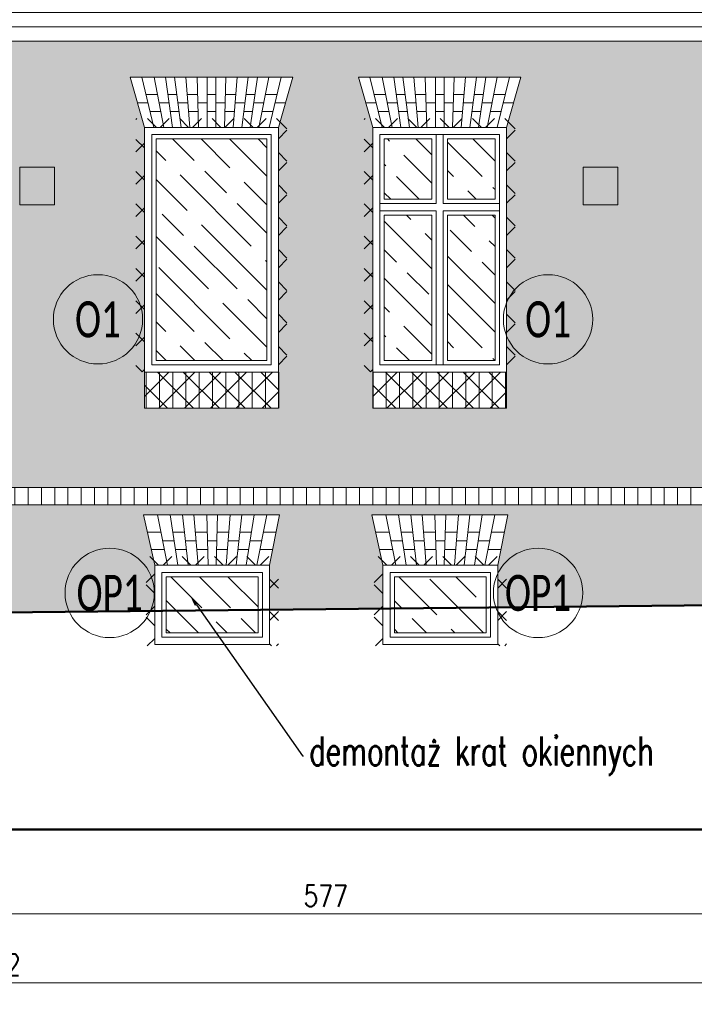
# Model space of a CAD drawing. Header units: millimetres. Extents: x 284606 to 569416, y -192995 to -95103.
# Tile 141 of 178: x 300611 to 301079, y -99036 to -98353. Entities that reach past the tile are written whole.
import ezdxf
from ezdxf import colors
from ezdxf.entities.mleader import LeaderData, LeaderLine
from ezdxf.enums import TextEntityAlignment as Align
from ezdxf.math import Vec2, Vec3

# ---------------------------------------------------------------- set-up
doc = ezdxf.new("R2010")
doc.units = ezdxf.units.MM
doc.layers.get('0').update_dxf_attribs({"lineweight": 0})
for name, color, linetype, lineweight in [('!STR_Elewacje 0.15', 10, 'Continuous', 15), ('!STR_Konstrukcja 0.20', 200, 'Continuous', 20), ('!STR_Konstrukcja 0.50', 72, 'Continuous', 50), ('!STR_Kreskowanie', 253, 'Continuous', 5), ('!STR_Ocieplenie 0.05', 1, 'Continuous', 5), ('!STR_Opisy 0.09', 8, 'Continuous', 9), ('!STR_Stolarka okienna', 72, 'Continuous', 15), ('!STR_Wymiarowanie', 254, 'Continuous', 9), ('EKO Opisy 0.09', 8, 'Continuous', 9)]:
    doc.layers.add(name, color=color, linetype=linetype, lineweight=lineweight)
doc.layers.add('!STR_Kreskowanie ścian', color=7, linetype='Continuous', lineweight=5, true_color=0xa6a6a6)
doc.styles.add('EKO 1-10', font='romans.shx', dxfattribs={"width": 0.8, "height": 15})
doc.styles.add('EKO CM 1-50', font='calibri.ttf', dxfattribs={"width": 0.8, "height": 12.5})
doc.styles.add('j-romans', font='romans.shx', dxfattribs={"width": 0.7})
doc.dimstyles.new('EKO wymiar 1-10', dxfattribs={"dimtxt": 15, "dimasz": 8, "dimexe": 15, "dimexo": 15, "dimgap": 5, "dimtad": 1, "dimdec": 0, "dimtxsty": 'EKO 1-10', "dimblk": 'ARCHTICK', "dimcen": 10, "dimdle": 15, "dimclrd": 256, "dimclre": 256, "dimclrt": 256, "dimazin": 2, "dimtfac": 1, "dimtdec": 0, "dimtmove": 2, "dimatfit": 3, "dimldrblk": 'ARCHTICK', "dimfxl": 15, "dimfxlon": 1, "dimlwd": -1, "dimlwe": -1, "dimarcsym": 0})
pattern_1 = [(0, (11300.432, 0), (0, 8.128), []), (90, (11300.432, 0), (-8.128, 8.128), [8.128, -8.128])]

# ---------------------------------------------------------------- blocks, each defined once
blk = doc.blocks.new('okno 100x175')
at = {"layer": '!STR_Kreskowanie', "ltscale": 0.3}
h = blk.add_hatch(dxfattribs=at)
h.set_pattern_fill('GOST_WOOD', color=256, scale=7, angle=45)
h.set_pattern_definition([(135, (-591764.885, 207373.385), (29.6984848, 29.6984848), [70, -14]), (135, (-591745.086, 207373.385), (29.6984848, 29.6984848), [42, -10.5, 21, -10.5]), (135, (-591720.337, 207368.435), (29.6984848, 29.6984848), [70, -14])])
h.paths.add_polyline_path([(52, 162), (52, 120), (85, 120), (85, 162)])
h.paths.add_polyline_path([(8, 120), (41, 120), (41, 162), (8, 162)])
h.paths.add_polyline_path([(8, 8), (41, 8), (41, 109), (8, 109)])
h.paths.add_polyline_path([(52, 109), (52, 8), (85, 8), (85, 109)])
at = {"layer": '!STR_Kreskowanie ścian', "ltscale": 1.5}
h = blk.add_hatch(dxfattribs=at)
h.set_pattern_fill('ANSI31', color=256, scale=2.9, angle=45)
h.set_pattern_definition([(90, (-591764.885, 207373.385), (-9.2075, 9e-16), [])])
h.paths.add_polyline_path([(96.5, 0), (96.5, -25), (-3.5, -25), (-3.5, 0)])
at = {"layer": '!STR_Elewacje 0.15', "ltscale": 1.5}
for p, q in [((0, 170), (-9.97, 204.93)), ((102.97, 204.93), (-9.97, 204.93)), ((6.5, 170), (-2.01, 204.93)), ((13.5, 170), (6.57, 204.93)), ((19.5, 170), (14.54, 204.93)), ((25.5, 170), (20.91, 204.93)), ((31.5, 170), (28.63, 204.93)), ((37.5, 170), (36.5, 204.93)), ((43.5, 170), (43.5, 204.93)), ((49.5, 170), (49.5, 204.93)), ((55.5, 170), (56.5, 204.93)), ((61.5, 170), (64.37, 204.93)), ((67.5, 170), (72.09, 204.93)), ((73.5, 170), (78.46, 204.93)), ((79.5, 170), (86.43, 204.93)), ((86.5, 170), (95.01, 204.93)), ((93, 170), (102.97, 204.93)), ((8.95, 192.93), (0.92, 192.93)), ((22.49, 192.93), (16.24, 192.93)), ((36.84, 192.93), (29.62, 192.93)), ((49.5, 192.93), (43.5, 192.93)), ((63.38, 192.93), (56.16, 192.93)), ((76.76, 192.93), (70.51, 192.93)), ((92.08, 192.93), (84.05, 192.93)), ((2.38, 186.93), (-4.83, 186.93)), ((17.1, 186.93), (10.14, 186.93)), ((30.11, 186.93), (23.28, 186.93)), ((43.5, 186.93), (37.02, 186.93)), ((55.98, 186.93), (49.5, 186.93)), ((69.72, 186.93), (62.89, 186.93)), ((82.86, 186.93), (75.9, 186.93)), ((97.83, 186.93), (90.62, 186.93)), ((11.33, 180.93), (3.84, 180.93)), ((11.33, 180.93), (3.84, 180.93)), ((11.33, 180.93), (3.84, 180.93)), ((24.07, 180.93), (17.95, 180.93)), ((24.07, 180.93), (17.95, 180.93)), ((24.07, 180.93), (17.95, 180.93)), ((37.19, 180.93), (30.6, 180.93)), ((37.19, 180.93), (30.6, 180.93)), ((37.19, 180.93), (30.6, 180.93)), ((49.5, 180.93), (43.5, 180.93)), ((49.5, 180.93), (43.5, 180.93)), ((49.5, 180.93), (43.5, 180.93)), ((62.4, 180.93), (55.81, 180.93)), ((62.4, 180.93), (55.81, 180.93)), ((62.4, 180.93), (55.81, 180.93)), ((75.05, 180.93), (68.93, 180.93)), ((75.05, 180.93), (68.93, 180.93)), ((75.05, 180.93), (68.93, 180.93)), ((89.16, 180.93), (81.67, 180.93)), ((89.16, 180.93), (81.67, 180.93)), ((89.16, 180.93), (81.67, 180.93))]:
    blk.add_line(p, q, dxfattribs=at)
blk.add_lwpolyline([(93, 0), (0, 0), (0, -25), (93, -25)], close=True, dxfattribs=at)
at = {"layer": '!STR_Stolarka okienna', "ltscale": 1.5}
for points in [[(93, 0), (93, 170), (0, 170), (0, 0), (93, 0)], [(44, 165), (44, 117)], [(49, 165), (49, 117)], [(44, 117), (5, 117)], [(88, 117), (49, 117)], [(44, 112), (5, 112)], [(44, 112), (44, 5)], [(49, 112), (49, 5)], [(88, 112), (49, 112)]]:
    blk.add_lwpolyline(points, dxfattribs=at)
for points in [[(88, 5), (88, 165), (5, 165), (5, 5)], [(41, 162), (8, 162), (8, 120), (41, 120)], [(85, 162), (52, 162), (52, 120), (85, 120)], [(88, 112), (49, 112), (49, 5), (88, 5)], [(41, 109), (8, 109), (8, 8), (41, 8)], [(85, 109), (52, 109), (52, 8), (85, 8)]]:
    blk.add_lwpolyline(points, close=True, dxfattribs=at)
blk = doc.blocks.new('_ArchTick')
at = {"color": 0, "linetype": 'ByBlock', "const_width": 0.15}
blk.add_lwpolyline([(-0.5, -0.5), (0.5, 0.5)], dxfattribs=at)
blk = doc.blocks.new('*D537')
at = {"layer": '!STR_Wymiarowanie', "ltscale": 1.5, "transparency": 16777216}
for p, q in [((300534.73, -98958.69), (300534.73, -98988.69)), ((301111.86, -98958.69), (301111.86, -98988.69)), ((300519.73, -98973.69), (301126.86, -98973.69))]:
    blk.add_line(p, q, dxfattribs=at)
at = {"layer": 'Defpoints', "color": 0, "ltscale": 1.5, "transparency": 16777216}
for p in [(300534.73, -98915.07), (301111.86, -98915.07), (301111.86, -98973.69)]:
    blk.add_point(p, dxfattribs=at)
at = {"layer": '!STR_Wymiarowanie', "ltscale": 1.5, "transparency": 16777216, "xscale": 8, "yscale": 8, "zscale": 8, "rotation": 180}
blk.add_blockref('_ArchTick', (300534.73, -98973.69), dxfattribs=at)
at = {"layer": '!STR_Wymiarowanie', "ltscale": 1.5, "transparency": 16777216, "xscale": 8, "yscale": 8, "zscale": 8}
blk.add_blockref('_ArchTick', (301111.86, -98973.69), dxfattribs=at)
at = {"layer": '!STR_Wymiarowanie', "ltscale": 1.5, "transparency": 16777216, "insert": (300823.3, -98961.19), "char_height": 15, "attachment_point": 5, "style": 'EKO 1-10'}
blk.add_mtext('577', dxfattribs=at)
blk = doc.blocks.new('*D544')
at = {"layer": '!STR_Wymiarowanie', "ltscale": 1.5, "transparency": 16777216}
for p, q in [((299644.72, -99006.5), (299644.72, -99036.5)), ((301536.86, -99006.5), (301536.86, -99036.5)), ((299629.72, -99021.5), (301551.86, -99021.5))]:
    blk.add_line(p, q, dxfattribs=at)
at = {"layer": 'Defpoints', "color": 0, "ltscale": 1.5, "transparency": 16777216}
for p in [(299644.72, -98896.07), (301536.86, -98896.07), (301536.86, -99021.5)]:
    blk.add_point(p, dxfattribs=at)
at = {"layer": '!STR_Wymiarowanie', "ltscale": 1.5, "transparency": 16777216, "xscale": 8, "yscale": 8, "zscale": 8, "rotation": 180}
blk.add_blockref('_ArchTick', (299644.72, -99021.5), dxfattribs=at)
at = {"layer": '!STR_Wymiarowanie', "ltscale": 1.5, "transparency": 16777216, "xscale": 8, "yscale": 8, "zscale": 8}
blk.add_blockref('_ArchTick', (301536.86, -99021.5), dxfattribs=at)
at = {"layer": '!STR_Wymiarowanie', "ltscale": 1.5, "transparency": 16777216, "insert": (300590.79, -99009), "char_height": 15, "attachment_point": 5, "style": 'EKO 1-10'}
blk.add_mtext('1892', dxfattribs=at)
blk = doc.blocks.new('okno piwnicy')
at = {"layer": '!STR_Kreskowanie', "ltscale": 0.3}
h = blk.add_hatch(dxfattribs=at)
h.set_pattern_fill('GOST_WOOD', color=256, scale=7, angle=45)
h.set_pattern_definition([(135, (-287916.425, 101495.86), (29.698485, 29.698485), [70, -14]), (135, (-287896.626, 101495.86), (29.698485, 29.698485), [42, -10.5, 21, -10.5]), (135, (-287871.878, 101490.91), (29.698485, 29.698485), [70, -14])])
h.paths.add_polyline_path([(71.78, 46.96), (8, 46.96), (8, 8), (71.78, 8)])
at = {"layer": '!STR_Elewacje 0.15', "ltscale": 1.5}
for p, q in [((86.71, 89.89), (-7.84, 89.89)), ((0, 54.96), (-7.84, 89.89)), ((8.88, 54.96), (1.96, 89.89)), ((16.15, 54.96), (10.78, 89.89)), ((23.25, 54.96), (19.37, 89.89)), ((30.13, 54.96), (27.27, 89.89)), ((37.13, 54.96), (36.13, 89.89)), ((42.65, 54.96), (43.65, 89.89)), ((49.65, 54.96), (52.51, 89.89)), ((56.53, 54.96), (60.41, 89.89)), ((63.63, 54.96), (69, 89.89)), ((70.9, 54.96), (77.82, 89.89)), ((79.78, 54.96), (86.71, 89.89)), ((4.34, 77.89), (-5.15, 77.89)), ((20.7, 77.89), (12.63, 77.89)), ((36.48, 77.89), (28.25, 77.89)), ((43.3, 77.89), (51.53, 77.89)), ((59.08, 77.89), (67.16, 77.89)), ((75.44, 77.89), (84.33, 77.89)), ((13.55, 71.89), (5.53, 71.89)), ((28.74, 71.89), (21.37, 71.89)), ((43.13, 71.89), (36.65, 71.89)), ((51.04, 71.89), (58.41, 71.89)), ((66.23, 71.89), (74.25, 71.89)), ((6.72, 65.89), (-2.45, 65.89)), ((6.72, 65.89), (-2.45, 65.89)), ((6.72, 65.89), (-2.45, 65.89)), ((22.03, 65.89), (14.47, 65.89)), ((22.03, 65.89), (14.47, 65.89)), ((22.03, 65.89), (14.47, 65.89)), ((36.82, 65.89), (29.24, 65.89)), ((36.82, 65.89), (29.24, 65.89)), ((36.82, 65.89), (29.24, 65.89)), ((42.96, 65.89), (50.54, 65.89)), ((42.96, 65.89), (50.54, 65.89)), ((42.96, 65.89), (50.54, 65.89)), ((57.75, 65.89), (65.31, 65.89)), ((57.75, 65.89), (65.31, 65.89)), ((57.75, 65.89), (65.31, 65.89)), ((73.06, 65.89), (81.95, 65.89)), ((73.06, 65.89), (81.95, 65.89)), ((73.06, 65.89), (81.95, 65.89))]:
    blk.add_line(p, q, dxfattribs=at)
at = {"layer": '!STR_Stolarka okienna', "ltscale": 1.5}
for points in [[(0, 54.96), (79.78, 54.96), (79.78, 0), (0, 0)], [(5, 49.96), (74.78, 49.96), (74.78, 5), (5, 5)], [(8, 46.96), (71.78, 46.96), (71.78, 8), (8, 8)]]:
    blk.add_lwpolyline(points, close=True, dxfattribs=at)
blk = doc.blocks.new('KÓLKO')
at = {"layer": '!STR_Opisy 0.09'}
blk.add_circle((0, -15.51), 15.51, dxfattribs=at)
at = {"layer": '!STR_Opisy 0.09', "style": 'EKO 1-10', "width": 0.8}
blk.add_attdef('NR', text='', height=15, dxfattribs=at).set_placement((0, -15.51), align=Align.MIDDLE_CENTER)

msp = doc.modelspace()

# ---------------------------------------------------------------- hatches: boundary and pattern name
at = {"layer": '!STR_Kreskowanie', "ltscale": 0.3}
h = msp.add_hatch(dxfattribs=at)
h.set_pattern_fill('GOST_WOOD', color=256, scale=7, angle=45)
h.set_pattern_definition([(135, (11300.432, 0), (29.698485, 29.698485), [70, -14]), (135, (11320.23, -2e-15), (29.698485, 29.698485), [42, -10.5, 21, -10.5]), (135, (11344.98, -4.95), (29.698485, 29.698485), [70, -14])])
h.paths.add_polyline_path([(300782.44, -98435.33), (300705.44, -98435.33), (300705.44, -98589.33), (300782.44, -98589.33)])
at = {"layer": '!STR_Kreskowanie ścian', "ltscale": 0.3}
h = msp.add_hatch(dxfattribs=at)
h.set_pattern_fill('AR-B816', color=256, scale=0.04)
h.set_pattern_definition(pattern_1)
h.paths.add_polyline_path([(300069.47, -98367.53), (300019.47, -98367.53), (299644.72, -98367.53), (299644.72, -98677.57), (300069.47, -98677.57)])
h.paths.add_polyline_path([(299804.33, -98622.33), (299804.33, -98597.33), (299804.33, -98427.33), (299794.36, -98392.41), (299920.31, -98392.41), (299910.33, -98427.33), (299910.33, -98597.33), (299910.33, -98622.33)], flags=16)
h.paths.add_polyline_path([(299809.33, -98592.33), (299809.33, -98432.33), (299905.33, -98432.33), (299905.33, -98592.33), (299860.33, -98592.33)], flags=0)
h.paths.add_polyline_path([(299812.33, -98589.33), (299812.33, -98488.33), (299852.33, -98488.33), (299852.33, -98589.33)], flags=0)
h.paths.add_polyline_path([(299863.33, -98589.33), (299863.33, -98488.33), (299902.33, -98488.33), (299902.33, -98589.33)], flags=0)
h.paths.add_polyline_path([(299748.33, -98481.09), (299748.33, -98455.09), (299772.33, -98455.09), (299772.33, -98481.09)], flags=16)
h.paths.add_polyline_path([(299724.33, -98481.09), (299700.33, -98481.09), (299700.33, -98455.09), (299724.33, -98455.09)], flags=16)
h.paths.add_polyline_path([(299812.33, -98477.33), (299812.33, -98435.33), (299852.33, -98435.33), (299852.33, -98477.33)], flags=0)
h.paths.add_polyline_path([(299863.33, -98477.33), (299863.33, -98435.33), (299902.33, -98435.33), (299902.33, -98477.33)], flags=0)
h.paths.add_polyline_path([(299812.25, -98404.41), (299820.29, -98404.41), (299821.48, -98410.41), (299828.43, -98410.41), (299827.58, -98404.41), (299833.82, -98404.41), (299834.61, -98410.41), (299841.44, -98410.41), (299840.95, -98404.41), (299848.18, -98404.41), (299848.35, -98410.41), (299854.83, -98410.41), (299854.83, -98404.41), (299860.83, -98404.41), (299860.83, -98410.41), (299867.32, -98410.41), (299867.49, -98404.41), (299874.71, -98404.41), (299874.22, -98410.41), (299881.06, -98410.41), (299881.84, -98404.41), (299888.09, -98404.41), (299887.24, -98410.41), (299894.19, -98410.41), (299895.38, -98404.41), (299903.42, -98404.41), (299900.49, -98416.41), (299893, -98416.41), (299894.19, -98410.41), (299887.24, -98410.41), (299886.38, -98416.41), (299880.27, -98416.41), (299881.06, -98410.41), (299874.22, -98410.41), (299873.73, -98416.41), (299867.15, -98416.41), (299867.32, -98410.41), (299860.83, -98410.41), (299860.83, -98416.41), (299854.83, -98416.41), (299854.83, -98410.41), (299848.35, -98410.41), (299848.52, -98416.41), (299841.94, -98416.41), (299841.44, -98410.41), (299834.61, -98410.41), (299835.4, -98416.41), (299829.28, -98416.41), (299828.43, -98410.41), (299821.48, -98410.41), (299822.67, -98416.41), (299815.17, -98416.41)], flags=0)
h.paths.add_polyline_path([(299942.33, -98481.09), (299942.33, -98455.09), (299966.33, -98455.09), (299966.33, -98481.09)], flags=16)
h.paths.add_polyline_path([(299990.33, -98481.09), (299990.33, -98455.09), (300014.33, -98455.09), (300014.33, -98481.09)], flags=16)
h.paths.add_polyline_path([(299810.06, -98696.57), (299904.61, -98696.57), (299897.68, -98731.5), (299897.68, -98771.67), (300063.47, -98769.92), (300063.47, -98689.57), (299638.72, -98689.57), (299638.72, -98774.39), (299817.9, -98772.5), (299817.9, -98731.5)])
h.paths.add_polyline_path([(300186.54, -98696.57), (300281.09, -98696.57), (300274.16, -98731.5), (300274.16, -98767.71), (300351.96, -98766.89), (300351.96, -98731.5), (300344.12, -98696.57), (300438.67, -98696.57), (300431.74, -98731.5), (300431.74, -98766.06), (300528.73, -98765.04), (300528.73, -98689.57), (300063.47, -98689.57), (300063.47, -98769.92), (300194.38, -98768.55), (300194.38, -98731.5)])
h.paths.add_polyline_path([(300534.73, -98367.53), (300484.73, -98367.53), (300484.73, -98357.53), (300472.42, -98357.53), (300472.42, -98347.53), (300093.03, -98347.53), (300089.47, -98367.53), (300069.95, -98367.53), (300069.95, -98677.57), (300534.73, -98677.57)])
h.paths.add_polyline_path([(300187.31, -98622.33), (300187.31, -98597.33), (300187.31, -98427.33), (300177.34, -98392.41), (300290.28, -98392.41), (300280.31, -98427.33), (300280.31, -98597.33), (300280.31, -98622.33)], flags=16)
h.paths.add_polyline_path([(300192.31, -98592.33), (300192.31, -98432.33), (300275.31, -98432.33), (300275.31, -98592.33), (300236.31, -98592.33)], flags=0)
h.paths.add_polyline_path([(300195.31, -98589.33), (300195.31, -98488.33), (300228.31, -98488.33), (300228.31, -98589.33)], flags=0)
h.paths.add_polyline_path([(300239.31, -98589.33), (300239.31, -98488.33), (300272.31, -98488.33), (300272.31, -98589.33)], flags=0)
h.paths.add_polyline_path([(300195.31, -98477.33), (300195.31, -98435.33), (300228.31, -98435.33), (300228.31, -98477.33)], flags=0)
h.paths.add_polyline_path([(300239.31, -98477.33), (300239.31, -98435.33), (300272.31, -98435.33), (300272.31, -98477.33)], flags=0)
h.paths.add_polyline_path([(300188.23, -98404.41), (300196.27, -98404.41), (300197.46, -98410.41), (300204.41, -98410.41), (300203.56, -98404.41), (300209.8, -98404.41), (300210.59, -98410.41), (300217.42, -98410.41), (300216.93, -98404.41), (300224.16, -98404.41), (300224.33, -98410.41), (300230.81, -98410.41), (300230.81, -98404.41), (300236.81, -98404.41), (300236.81, -98410.41), (300243.3, -98410.41), (300243.47, -98404.41), (300250.69, -98404.41), (300250.2, -98410.41), (300257.04, -98410.41), (300257.82, -98404.41), (300264.07, -98404.41), (300263.22, -98410.41), (300270.17, -98410.41), (300271.36, -98404.41), (300279.4, -98404.41), (300276.47, -98416.41), (300268.98, -98416.41), (300270.17, -98410.41), (300263.22, -98410.41), (300262.36, -98416.41), (300256.25, -98416.41), (300257.04, -98410.41), (300250.2, -98410.41), (300249.71, -98416.41), (300243.13, -98416.41), (300243.3, -98410.41), (300236.81, -98410.41), (300236.81, -98416.41), (300230.81, -98416.41), (300230.81, -98410.41), (300224.33, -98410.41), (300224.5, -98416.41), (300217.92, -98416.41), (300217.42, -98410.41), (300210.59, -98410.41), (300211.38, -98416.41), (300205.26, -98416.41), (300204.41, -98410.41), (300197.46, -98410.41), (300198.65, -98416.41), (300191.15, -98416.41)], flags=0)
h.paths.add_polyline_path([(300344.9, -98622.33), (300344.9, -98597.33), (300344.9, -98427.33), (300334.92, -98392.41), (300447.87, -98392.41), (300437.9, -98427.33), (300437.9, -98597.33), (300437.9, -98622.33)], flags=16)
h.paths.add_polyline_path([(300349.9, -98592.33), (300349.9, -98432.33), (300432.9, -98432.33), (300432.9, -98592.33), (300393.9, -98592.33)], flags=0)
h.paths.add_polyline_path([(300352.9, -98589.33), (300352.9, -98488.33), (300385.9, -98488.33), (300385.9, -98589.33)], flags=0)
h.paths.add_polyline_path([(300396.9, -98589.33), (300396.9, -98488.33), (300429.9, -98488.33), (300429.9, -98589.33)], flags=0)
h.paths.add_polyline_path([(300352.9, -98477.33), (300352.9, -98435.33), (300385.9, -98435.33), (300385.9, -98477.33)], flags=0)
h.paths.add_polyline_path([(300345.81, -98404.41), (300353.85, -98404.41), (300355.04, -98410.41), (300361.99, -98410.41), (300361.14, -98404.41), (300367.38, -98404.41), (300368.17, -98410.41), (300375.01, -98410.41), (300374.51, -98404.41), (300381.74, -98404.41), (300381.91, -98410.41), (300388.4, -98410.41), (300388.4, -98404.41), (300394.4, -98404.41), (300394.4, -98410.41), (300400.88, -98410.41), (300401.05, -98404.41), (300408.28, -98404.41), (300407.78, -98410.41), (300414.62, -98410.41), (300415.41, -98404.41), (300421.65, -98404.41), (300420.8, -98410.41), (300427.75, -98410.41), (300428.94, -98404.41), (300436.98, -98404.41), (300434.06, -98416.41), (300426.56, -98416.41), (300427.75, -98410.41), (300420.8, -98410.41), (300419.95, -98416.41), (300413.83, -98416.41), (300414.62, -98410.41), (300407.78, -98410.41), (300407.29, -98416.41), (300400.71, -98416.41), (300400.88, -98410.41), (300394.4, -98410.41), (300394.4, -98416.41), (300388.4, -98416.41), (300388.4, -98410.41), (300381.91, -98410.41), (300382.08, -98416.41), (300375.5, -98416.41), (300375.01, -98410.41), (300368.17, -98410.41), (300368.96, -98416.41), (300362.84, -98416.41), (300361.99, -98410.41), (300355.04, -98410.41), (300356.23, -98416.41), (300348.73, -98416.41)], flags=0)
h.paths.add_polyline_path([(300396.9, -98477.33), (300396.9, -98435.33), (300429.9, -98435.33), (300429.9, -98477.33)], flags=0)
h.paths.add_polyline_path([(301111.86, -98367.53), (300554.73, -98367.53), (300534.73, -98367.53), (300534.73, -98677.57), (301111.86, -98677.57)])
h.paths.add_polyline_path([(300949.02, -98622.33), (300856.02, -98622.33), (300856.02, -98597.33), (300856.02, -98427.33), (300846.05, -98392.41), (300959, -98392.41), (300949.02, -98427.33), (300949.02, -98597.33)], flags=16)
h.paths.add_polyline_path([(300944.02, -98592.33), (300905.02, -98592.33), (300861.02, -98592.33), (300861.02, -98432.33), (300944.02, -98432.33)], flags=0)
h.paths.add_polyline_path([(300941.02, -98589.33), (300908.02, -98589.33), (300908.02, -98488.33), (300941.02, -98488.33)], flags=0)
h.paths.add_polyline_path([(300897.02, -98589.33), (300864.02, -98589.33), (300864.02, -98488.33), (300897.02, -98488.33)], flags=0)
h.paths.add_polyline_path([(301002.32, -98481.09), (301002.32, -98455.09), (301026.32, -98455.09), (301026.32, -98481.09)], flags=16)
h.paths.add_polyline_path([(300941.02, -98477.33), (300908.02, -98477.33), (300908.02, -98435.33), (300941.02, -98435.33)], flags=0)
h.paths.add_polyline_path([(300897.02, -98477.33), (300864.02, -98477.33), (300864.02, -98435.33), (300897.02, -98435.33)], flags=0)
h.paths.add_polyline_path([(300790.44, -98622.33), (300697.44, -98622.33), (300697.44, -98597.33), (300697.44, -98427.33), (300687.47, -98392.41), (300800.41, -98392.41), (300790.44, -98427.33), (300790.44, -98597.33)], flags=16)
h.paths.add_polyline_path([(300945.18, -98416.41), (300937.69, -98416.41), (300938.88, -98410.41), (300931.93, -98410.41), (300931.08, -98416.41), (300924.96, -98416.41), (300925.75, -98410.41), (300918.91, -98410.41), (300918.42, -98416.41), (300911.84, -98416.41), (300912.01, -98410.41), (300905.52, -98410.41), (300905.52, -98416.41), (300899.52, -98416.41), (300899.52, -98410.41), (300893.04, -98410.41), (300893.21, -98416.41), (300886.63, -98416.41), (300886.14, -98410.41), (300879.3, -98410.41), (300880.09, -98416.41), (300873.97, -98416.41), (300873.12, -98410.41), (300866.17, -98410.41), (300867.36, -98416.41), (300859.86, -98416.41), (300856.94, -98404.41), (300864.98, -98404.41), (300866.17, -98410.41), (300873.12, -98410.41), (300872.27, -98404.41), (300878.51, -98404.41), (300879.3, -98410.41), (300886.14, -98410.41), (300885.64, -98404.41), (300892.87, -98404.41), (300893.04, -98410.41), (300899.52, -98410.41), (300899.52, -98404.41), (300905.52, -98404.41), (300905.52, -98410.41), (300912.01, -98410.41), (300912.18, -98404.41), (300919.4, -98404.41), (300918.91, -98410.41), (300925.75, -98410.41), (300926.53, -98404.41), (300932.78, -98404.41), (300931.93, -98410.41), (300938.88, -98410.41), (300940.07, -98404.41), (300948.11, -98404.41)], flags=0)
h.paths.add_polyline_path([(300785.44, -98592.33), (300702.44, -98592.33), (300702.44, -98432.33), (300785.44, -98432.33)], flags=0)
h.paths.add_polyline_path([(300782.44, -98589.33), (300705.44, -98589.33), (300705.44, -98435.33), (300782.44, -98435.33)], flags=0)
h.paths.add_polyline_path([(300786.6, -98416.41), (300779.11, -98416.41), (300780.3, -98410.41), (300773.35, -98410.41), (300772.49, -98416.41), (300766.38, -98416.41), (300767.16, -98410.41), (300760.33, -98410.41), (300759.84, -98416.41), (300753.25, -98416.41), (300753.43, -98410.41), (300746.94, -98410.41), (300746.94, -98416.41), (300740.94, -98416.41), (300740.94, -98410.41), (300734.46, -98410.41), (300734.63, -98416.41), (300728.05, -98416.41), (300727.55, -98410.41), (300720.72, -98410.41), (300721.51, -98416.41), (300715.39, -98416.41), (300714.54, -98410.41), (300707.58, -98410.41), (300708.77, -98416.41), (300701.28, -98416.41), (300698.36, -98404.41), (300706.4, -98404.41), (300707.58, -98410.41), (300714.54, -98410.41), (300713.69, -98404.41), (300719.93, -98404.41), (300720.72, -98410.41), (300727.55, -98410.41), (300727.06, -98404.41), (300734.29, -98404.41), (300734.46, -98410.41), (300740.94, -98410.41), (300740.94, -98404.41), (300746.94, -98404.41), (300746.94, -98410.41), (300753.43, -98410.41), (300753.6, -98404.41), (300760.82, -98404.41), (300760.33, -98410.41), (300767.16, -98410.41), (300767.95, -98404.41), (300774.2, -98404.41), (300773.35, -98410.41), (300780.3, -98410.41), (300781.49, -98404.41), (300789.52, -98404.41)], flags=0)
h.paths.add_polyline_path([(300634.86, -98481.09), (300610.86, -98481.09), (300610.86, -98455.09), (300634.86, -98455.09)], flags=16)
h.paths.add_polyline_path([(301117.86, -98689.57), (300528.73, -98689.57), (300528.73, -98765.04), (300704.51, -98763.19), (300704.51, -98731.5), (300696.67, -98696.57), (300791.22, -98696.57), (300784.29, -98731.5), (300784.29, -98762.35), (300863.09, -98761.53), (300863.09, -98731.5), (300855.25, -98696.57), (300949.8, -98696.57), (300942.87, -98731.5), (300942.87, -98760.69), (301117.86, -98758.85)])
h.paths.add_polyline_path([(301284.25, -98731.5), (301276.41, -98696.57), (301370.96, -98696.57), (301364.03, -98731.5), (301364.03, -98756.25), (301536.86, -98754.39), (301542.86, -98754.39), (301542.86, -98689.57), (301117.86, -98689.57), (301117.86, -98758.85), (301284.25, -98757.1)])
h.paths.add_polyline_path([(301536.86, -98367.53), (301305.51, -98367.53), (301111.86, -98367.53), (301111.86, -98677.57), (301536.86, -98677.57)])
h.paths.add_polyline_path([(301270.68, -98622.33), (301270.68, -98597.33), (301270.68, -98427.33), (301260.71, -98392.41), (301386.66, -98392.41), (301376.68, -98427.33), (301376.68, -98597.33), (301376.68, -98622.33)], flags=16)
h.paths.add_polyline_path([(301275.68, -98592.33), (301275.68, -98432.33), (301371.68, -98432.33), (301371.68, -98592.33), (301326.68, -98592.33)], flags=0)
h.paths.add_polyline_path([(301278.68, -98589.33), (301278.68, -98488.33), (301318.68, -98488.33), (301318.68, -98589.33)], flags=0)
h.paths.add_polyline_path([(301166.68, -98481.09), (301166.68, -98455.09), (301190.68, -98455.09), (301190.68, -98481.09)], flags=16)
h.paths.add_polyline_path([(301329.68, -98589.33), (301329.68, -98488.33), (301368.68, -98488.33), (301368.68, -98589.33)], flags=0)
h.paths.add_polyline_path([(301214.68, -98481.09), (301214.68, -98455.09), (301238.68, -98455.09), (301238.68, -98481.09)], flags=16)
h.paths.add_polyline_path([(301278.68, -98477.33), (301278.68, -98435.33), (301318.68, -98435.33), (301318.68, -98477.33)], flags=0)
h.paths.add_polyline_path([(301329.68, -98477.33), (301329.68, -98435.33), (301368.68, -98435.33), (301368.68, -98477.33)], flags=0)
h.paths.add_polyline_path([(301278.6, -98404.41), (301286.64, -98404.41), (301287.83, -98410.41), (301294.78, -98410.41), (301293.93, -98404.41), (301300.17, -98404.41), (301300.96, -98410.41), (301307.79, -98410.41), (301307.3, -98404.41), (301314.53, -98404.41), (301314.7, -98410.41), (301321.18, -98410.41), (301321.18, -98404.41), (301327.18, -98404.41), (301327.18, -98410.41), (301333.67, -98410.41), (301333.84, -98404.41), (301341.06, -98404.41), (301340.57, -98410.41), (301347.41, -98410.41), (301348.19, -98404.41), (301354.44, -98404.41), (301353.59, -98410.41), (301360.54, -98410.41), (301361.73, -98404.41), (301369.77, -98404.41), (301366.84, -98416.41), (301359.35, -98416.41), (301360.54, -98410.41), (301353.59, -98410.41), (301352.73, -98416.41), (301346.62, -98416.41), (301347.41, -98410.41), (301340.57, -98410.41), (301340.08, -98416.41), (301333.5, -98416.41), (301333.67, -98410.41), (301327.18, -98410.41), (301327.18, -98416.41), (301321.18, -98416.41), (301321.18, -98410.41), (301314.7, -98410.41), (301314.87, -98416.41), (301308.29, -98416.41), (301307.79, -98410.41), (301300.96, -98410.41), (301301.75, -98416.41), (301295.63, -98416.41), (301294.78, -98410.41), (301287.83, -98410.41), (301289.02, -98416.41), (301281.52, -98416.41)], flags=0)
h.paths.add_polyline_path([(301408.68, -98481.09), (301408.68, -98455.09), (301432.68, -98455.09), (301432.68, -98481.09)], flags=16)
h.paths.add_polyline_path([(301456.68, -98481.09), (301456.68, -98455.09), (301480.68, -98455.09), (301480.68, -98481.09)], flags=16)
h.paths.add_polyline_path([(301019.71, -98046.55), (300966.46, -98014.19), (300839.72, -98014.19), (300839.72, -97985.46), (300798.28, -97985.46), (300798.28, -98014.19), (300677.42, -98014.19), (300626.91, -98046.16), (300584.37, -98301.33), (301061.63, -98301.33)])
h.paths.add_polyline_path([(300949.02, -98301.71), (300856.02, -98301.71), (300856.02, -98106.71), (300846.05, -98071.79), (300959, -98071.79), (300949.02, -98106.71)])
h.paths.add_polyline_path([(300944.02, -98274.69), (300861.02, -98274.69)], flags=16)
h.paths.add_polyline_path([(300941.02, -98117.69), (300864.02, -98117.69)], flags=16)
h.paths.add_polyline_path([(300790.44, -98301.71), (300697.44, -98301.71), (300697.44, -98106.71), (300687.47, -98071.79), (300800.41, -98071.79), (300790.44, -98106.71)])
h.paths.add_polyline_path([(300785.44, -98271.71), (300702.44, -98271.71)], flags=16)
h.paths.add_polyline_path([(300782.44, -98268.71), (300705.44, -98268.71)], flags=16)
at = {"layer": '!STR_Kreskowanie ścian', "ltscale": 0.3, "true_color": 0xdbdbdb}
h = msp.add_hatch(color=254, dxfattribs=at)
h.dxf.hatch_style = 1
h.paths.add_polyline_path([(299724.33, -98455.09), (299700.33, -98455.09), (299700.33, -98481.09), (299724.33, -98481.09)])
h.paths.add_polyline_path([(299772.33, -98455.09), (299748.33, -98455.09), (299748.33, -98481.09), (299772.33, -98481.09)])
h.paths.add_polyline_path([(299966.33, -98455.09), (299942.33, -98455.09), (299942.33, -98481.09), (299966.33, -98481.09)])
h.paths.add_polyline_path([(300014.33, -98455.09), (299990.33, -98455.09), (299990.33, -98481.09), (300014.33, -98481.09)])
h.paths.add_polyline_path([(300634.86, -98455.09), (300610.86, -98455.09), (300610.86, -98481.09), (300634.86, -98481.09)])
h.paths.add_polyline_path([(301026.32, -98455.09), (301002.32, -98455.09), (301002.32, -98481.09), (301026.32, -98481.09)])
h.paths.add_polyline_path([(301190.68, -98455.09), (301166.68, -98455.09), (301166.68, -98481.09), (301190.68, -98481.09)])
h.paths.add_polyline_path([(301238.68, -98455.09), (301214.68, -98455.09), (301214.68, -98481.09), (301238.68, -98481.09)])
h.paths.add_polyline_path([(301432.68, -98455.09), (301408.68, -98455.09), (301408.68, -98481.09), (301432.68, -98481.09)])
h.paths.add_polyline_path([(301480.68, -98455.09), (301456.68, -98455.09), (301456.68, -98481.09), (301480.68, -98481.09)])
at = {"layer": '!STR_Kreskowanie ścian', "ltscale": 0.3}
h = msp.add_hatch(dxfattribs=at)
h.set_pattern_fill('AR-B816', color=256, scale=0.04)
h.set_pattern_definition(pattern_1)
h.paths.add_polyline_path([(299724.33, -98455.09), (299700.33, -98455.09), (299700.33, -98481.09), (299724.33, -98481.09)])
h.paths.add_polyline_path([(299772.33, -98455.09), (299748.33, -98455.09), (299748.33, -98481.09), (299772.33, -98481.09)])
h.paths.add_polyline_path([(299966.33, -98455.09), (299942.33, -98455.09), (299942.33, -98481.09), (299966.33, -98481.09)])
h.paths.add_polyline_path([(300014.33, -98455.09), (299990.33, -98455.09), (299990.33, -98481.09), (300014.33, -98481.09)])
h.paths.add_polyline_path([(300634.86, -98455.09), (300610.86, -98455.09), (300610.86, -98481.09), (300634.86, -98481.09)])
h.paths.add_polyline_path([(301026.32, -98455.09), (301002.32, -98455.09), (301002.32, -98481.09), (301026.32, -98481.09)])
h.paths.add_polyline_path([(301190.68, -98455.09), (301166.68, -98455.09), (301166.68, -98481.09), (301190.68, -98481.09)])
h.paths.add_polyline_path([(301238.68, -98455.09), (301214.68, -98455.09), (301214.68, -98481.09), (301238.68, -98481.09)])
h.paths.add_polyline_path([(301432.68, -98455.09), (301408.68, -98455.09), (301408.68, -98481.09), (301432.68, -98481.09)])
h.paths.add_polyline_path([(301480.68, -98455.09), (301456.68, -98455.09), (301456.68, -98481.09), (301480.68, -98481.09)])
at = {"layer": '!STR_Kreskowanie ścian', "ltscale": 1.5}
h = msp.add_hatch(dxfattribs=at)
h.set_pattern_fill('ANSI31', color=256, scale=2.9, angle=45)
h.set_pattern_definition([(90, (-291067.4435, 108776.0525), (-9.2075, 9e-16), [])])
h.paths.add_polyline_path([(300793.94, -98597.33), (300793.94, -98622.33), (300693.94, -98622.33), (300693.94, -98597.33)])
h = msp.add_hatch(dxfattribs=at)
h.set_pattern_fill('ANSI31', color=256, scale=2.9, angle=45)
h.set_pattern_definition([(90, (9466.253, 2627.342), (-9.2075, 9e-16), [])])
h.paths.add_polyline_path([(301542.86, -98677.57), (299638.72, -98677.57), (299638.72, -98689.57), (301542.86, -98689.57)])
at = {"layer": '!STR_Ocieplenie 0.05', "lineweight": 5, "ltscale": 0.3, "true_color": 0x387fc2}
h = msp.add_hatch(dxfattribs=at)
h.set_pattern_fill('ANSI37', color=145, scale=5)
h.set_pattern_definition([(45, (2708.42, 3822.63), (-11.22532015, 11.22532015), []), (135, (2708.42, 3822.63), (-11.22532015, -11.22532015), [])])
h.paths.add_polyline_path([(300796.41, -98421.2), (300691.41, -98421.2), (300691.41, -98597.2), (300697.41, -98597.2), (300697.41, -98427.2), (300790.41, -98427.2), (300790.41, -98597.2), (300796.41, -98597.2)])
h = msp.add_hatch(dxfattribs=at)
h.set_pattern_fill('ANSI37', color=145, scale=5)
h.set_pattern_definition([(45, (2867.002, 3822.63), (-11.22532015, 11.22532015), []), (135, (2867.002, 3822.63), (-11.22532015, -11.22532015), [])])
h.paths.add_polyline_path([(300954.99, -98421.2), (300849.99, -98421.2), (300849.99, -98597.2), (300855.99, -98597.2), (300855.99, -98427.2), (300948.99, -98427.2), (300948.99, -98597.2), (300954.99, -98597.2)])
at = {"layer": '!STR_Ocieplenie 0.05', "lineweight": 5, "ltscale": 0.3, "true_color": 0xdb2724}
h = msp.add_hatch(dxfattribs=at)
h.set_pattern_fill('ANSI37', color=22, scale=4)
h.set_pattern_definition([(45, (-3010.872, 2489.374), (-8.9802561, 8.9802561), []), (135, (-3010.872, 2489.374), (-8.9802561, -8.9802561), [])])
h.paths.add_polyline_path([(300790.46, -98597.33), (300697.43, -98597.33), (300697.41, -98622.2), (300790.44, -98622.2)])
h = msp.add_hatch(dxfattribs=at)
h.set_pattern_fill('ANSI37', color=22, scale=4)
h.set_pattern_definition([(45, (-2852.289, 2489.374), (-8.9802561, 8.9802561), []), (135, (-2852.289, 2489.374), (-8.9802561, -8.9802561), [])])
h.paths.add_polyline_path([(300949.04, -98597.33), (300856.01, -98597.33), (300855.99, -98622.2), (300949.02, -98622.2)])
at = {"layer": '!STR_Ocieplenie 0.05', "lineweight": 5, "ltscale": 0.3, "true_color": 0x387fc2}
h = msp.add_hatch(dxfattribs=at)
h.set_pattern_fill('ANSI37', color=145, scale=5)
h.set_pattern_definition([(45, (2822.479, 3518.38), (-11.22532015, 11.22532015), []), (135, (2822.479, 3518.38), (-11.22532015, -11.22532015), [])])
h.paths.add_polyline_path([(300790.47, -98725.45), (300698.47, -98725.45), (300698.47, -98787.41), (300704.47, -98787.41), (300704.47, -98731.45), (300784.47, -98731.45), (300784.47, -98787.41), (300790.47, -98787.41)])
h = msp.add_hatch(dxfattribs=at)
h.set_pattern_fill('ANSI37', color=145, scale=5)
h.set_pattern_definition([(45, (2981.061, 3518.38), (-11.22532015, 11.22532015), []), (135, (2981.061, 3518.38), (-11.22532015, -11.22532015), [])])
h.paths.add_polyline_path([(300949.05, -98725.45), (300857.05, -98725.45), (300857.05, -98787.41), (300863.05, -98787.41), (300863.05, -98731.45), (300943.05, -98731.45), (300943.05, -98787.41), (300949.05, -98787.41)])

# ---------------------------------------------------------------- linework, layer by layer
at = {"layer": '!STR_Elewacje 0.15', "ltscale": 1.5}
for p, q in [((300697.44, -98427.33), (300687.47, -98392.41)), ((300800.41, -98392.41), (300687.47, -98392.41)), ((300703.94, -98427.33), (300695.44, -98392.41)), ((300710.94, -98427.33), (300704.02, -98392.41)), ((300716.94, -98427.33), (300711.98, -98392.41)), ((300722.94, -98427.33), (300718.36, -98392.41)), ((300728.94, -98427.33), (300726.08, -98392.41)), ((300734.94, -98427.33), (300733.94, -98392.41)), ((300740.94, -98427.33), (300740.94, -98392.41)), ((300746.94, -98427.33), (300746.94, -98392.41)), ((300752.94, -98427.33), (300753.94, -98392.41)), ((300758.94, -98427.33), (300761.81, -98392.41)), ((300764.94, -98427.33), (300769.53, -98392.41)), ((300770.94, -98427.33), (300775.9, -98392.41)), ((300776.94, -98427.33), (300783.87, -98392.41)), ((300783.94, -98427.33), (300792.45, -98392.41)), ((300790.44, -98427.33), (300800.41, -98392.41)), ((300706.4, -98404.41), (300698.36, -98404.41)), ((300719.93, -98404.41), (300713.69, -98404.41)), ((300734.29, -98404.41), (300727.06, -98404.41)), ((300746.94, -98404.41), (300740.94, -98404.41)), ((300760.82, -98404.41), (300753.6, -98404.41)), ((300774.2, -98404.41), (300767.95, -98404.41)), ((300789.52, -98404.41), (300781.49, -98404.41)), ((300699.82, -98410.41), (300692.61, -98410.41)), ((300714.54, -98410.41), (300707.58, -98410.41)), ((300727.55, -98410.41), (300720.72, -98410.41)), ((300740.94, -98410.41), (300734.46, -98410.41)), ((300753.43, -98410.41), (300746.94, -98410.41)), ((300767.16, -98410.41), (300760.33, -98410.41)), ((300780.3, -98410.41), (300773.35, -98410.41)), ((300795.27, -98410.41), (300788.06, -98410.41)), ((300708.77, -98416.41), (300701.28, -98416.41)), ((300708.77, -98416.41), (300701.28, -98416.41)), ((300708.77, -98416.41), (300701.28, -98416.41)), ((300721.51, -98416.41), (300715.39, -98416.41)), ((300721.51, -98416.41), (300715.39, -98416.41)), ((300721.51, -98416.41), (300715.39, -98416.41)), ((300734.63, -98416.41), (300728.05, -98416.41)), ((300734.63, -98416.41), (300728.05, -98416.41)), ((300734.63, -98416.41), (300728.05, -98416.41)), ((300746.94, -98416.41), (300740.94, -98416.41)), ((300746.94, -98416.41), (300740.94, -98416.41)), ((300746.94, -98416.41), (300740.94, -98416.41)), ((300759.84, -98416.41), (300753.25, -98416.41)), ((300759.84, -98416.41), (300753.25, -98416.41)), ((300759.84, -98416.41), (300753.25, -98416.41)), ((300772.49, -98416.41), (300766.38, -98416.41)), ((300772.49, -98416.41), (300766.38, -98416.41)), ((300772.49, -98416.41), (300766.38, -98416.41)), ((300786.6, -98416.41), (300779.11, -98416.41)), ((300786.6, -98416.41), (300779.11, -98416.41)), ((300786.6, -98416.41), (300779.11, -98416.41))]:
    msp.add_line(p, q, dxfattribs=at)
for points in [[(300472.42, -98347.53), (301602.34, -98347.53), (301602.34, -98357.53), (300472.42, -98357.53)], [(300790.44, -98597.33), (300697.44, -98597.33), (300697.44, -98622.33), (300790.44, -98622.33)]]:
    msp.add_lwpolyline(points, close=True, dxfattribs=at)
at = {"layer": '!STR_Konstrukcja 0.20', "ltscale": 1.5}
msp.add_line((301536.86, -98677.57), (299644.72, -98677.57), dxfattribs=at)
msp.add_lwpolyline([(301536.86, -98367.53), (300554.73, -98367.53)], dxfattribs=at)
for points in [[(299638.72, -98677.57), (301542.86, -98677.57), (301542.86, -98689.57), (299638.72, -98689.57)], [(299638.72, -98689.57), (301542.86, -98689.57), (301542.86, -98754.39), (299638.72, -98774.39)]]:
    msp.add_lwpolyline(points, close=True, dxfattribs=at)
at = {"layer": '!STR_Konstrukcja 0.50', "ltscale": 1.5}
for points in [[(301607.55, -98754.39), (301536.86, -98754.39), (301117.86, -98758.91), (300528.73, -98765.04), (300063.47, -98769.92), (299644.72, -98774.87), (299596.63, -98774.87)], [(299644.72, -98896.07), (300069.47, -98896.07), (300069.47, -98902.07), (300534.73, -98902.07), (300534.73, -98915.07), (301111.86, -98915.07), (301111.86, -98896.07), (301536.86, -98896.07)]]:
    msp.add_lwpolyline(points, dxfattribs=at)
at = {"layer": '!STR_Stolarka okienna', "ltscale": 1.5}
msp.add_lwpolyline([(300790.44, -98597.33), (300790.44, -98427.33), (300697.44, -98427.33), (300697.44, -98597.33), (300790.44, -98597.33)], dxfattribs=at)
for points in [[(300785.44, -98592.33), (300785.44, -98432.33), (300702.44, -98432.33), (300702.44, -98592.33)], [(300782.44, -98435.33), (300705.44, -98435.33), (300705.44, -98589.33), (300782.44, -98589.33)]]:
    msp.add_lwpolyline(points, close=True, dxfattribs=at)
at = {"layer": '!STR_Wymiarowanie', "ltscale": 1.5}
for points in [[(300610.86, -98455.09), (300634.86, -98455.09), (300634.86, -98481.09), (300610.86, -98481.09)], [(301026.32, -98455.09), (301002.32, -98455.09), (301002.32, -98481.09), (301026.32, -98481.09)]]:
    msp.add_lwpolyline(points, close=True, dxfattribs=at)

# ---------------------------------------------------------------- block references
at = {"layer": '!STR_Konstrukcja 0.20', "ltscale": 1.5}
msp.add_blockref('okno 100x175', (300856.02, -98597.33), dxfattribs=at)
at = {"layer": '!STR_Wymiarowanie'}
for p in [(300704.51, -98786.46), (300863.09, -98786.46)]:
    msp.add_blockref('okno piwnicy', p, dxfattribs=at)
at = {"layer": 'EKO Opisy 0.09'}
ref = msp.add_blockref('KÓLKO', (300665.08, -98529.67), dxfattribs=dict(at, xscale=2, yscale=2, zscale=2))
ref.add_attrib('NR', 'O1', dxfattribs={"height": 25, "style": 'EKO CM 1-50', "width": 0.7}).set_placement((300665.08, -98560.68), align=Align.MIDDLE_CENTER)
ref = msp.add_blockref('KÓLKO', (300977.82, -98529.67), dxfattribs=dict(at, xscale=2, yscale=2, zscale=2))
ref.add_attrib('NR', 'O1', dxfattribs={"height": 25, "style": 'EKO CM 1-50', "width": 0.7}).set_placement((300977.82, -98560.68), align=Align.MIDDLE_CENTER)
ref = msp.add_blockref('KÓLKO', (300673.19, -98719.72), dxfattribs=dict(at, xscale=2, yscale=2, zscale=2))
ref.add_attrib('NR', 'OP1', dxfattribs={"height": 25, "style": 'EKO CM 1-50', "width": 0.7}).set_placement((300673.19, -98750.73), align=Align.MIDDLE_CENTER)
ref = msp.add_blockref('KÓLKO', (300970.87, -98719.72), dxfattribs=dict(at, xscale=2, yscale=2, zscale=2))
ref.add_attrib('NR', 'OP1', dxfattribs={"height": 25, "style": 'EKO CM 1-50', "width": 0.7}).set_placement((300970.87, -98750.73), align=Align.MIDDLE_CENTER)

# ---------------------------------------------------------------- dimensions: what is measured, and where the dimension line sits
at = {"layer": '!STR_Wymiarowanie', "ltscale": 1.5}
for base, p1, p2, picture, middle in [((301536.86, -99021.5), (299644.72, -98896.07), (301536.86, -98896.07), '*D544', (300590.79, -99009)), ((301111.86, -98973.69), (300534.73, -98915.07), (301111.86, -98915.07), '*D537', (300823.3, -98961.19))]:
    dim = msp.add_linear_dim(base=base, p1=p1, p2=p2, dimstyle='EKO wymiar 1-10', dxfattribs=at)
    dim.commit()
    dim.dimension.update_dxf_attribs({"geometry": picture, "text_midpoint": middle})

# ---------------------------------------------------------------- leaders
at = {"layer": '!STR_Opisy 0.09', "ltscale": 0.3}
ml = msp.add_multileader_mtext('Standard', dxfattribs=at)
ml.set_content('wymiana stolarki okiennej', color=256, style='j-romans')
ml.set_leader_properties()
ml.build(insert=Vec2(0, 0))
ml.multileader.update_dxf_attribs({"text_right_attachment_type": 6, "dogleg_length": 0.36, "arrow_head_size": 8, "scale": 2})
ctx = ml.context
ctx.base_point, ctx.scale, ctx.char_height, ctx.arrow_head_size, ctx.landing_gap_size, ctx.plane_origin = Vec3(300025.1, -98819.14), 2, 20, 8, 4, Vec3(346702.05, -103134.14)
ctx.right_attachment = 6
notes = []
notes.append((ctx, [(0, (1, 1, 0), (300024.38, -98819.14), (1, 0), 0.72, [(1, [(299875.08, -98559.8)], 0, [])])]))
ctx.mtext.insert, ctx.mtext.width, ctx.mtext.flow_direction = Vec3(300029.1, -98805.81), 616.0275, 5
ml = msp.add_multileader_mtext('Standard', dxfattribs=at)
ml.set_content('renowacja ceglanych parapetów', color=256, style='j-romans')
ml.set_leader_properties()
ml.build(insert=Vec2(0, 0))
ml.multileader.update_dxf_attribs({"text_right_attachment_type": 6, "dogleg_length": 0.36, "arrow_head_size": 8, "scale": 2})
ctx = ml.context
ctx.base_point, ctx.scale, ctx.char_height, ctx.arrow_head_size, ctx.landing_gap_size, ctx.plane_origin = Vec3(300006.56, -98855.63), 2, 20, 8, 4, Vec3(346889.67, -103134.14)
ctx.right_attachment = 6
notes.append((ctx, [(0, (1, 1, 0), (300005.84, -98855.63), (1, 0), 0.72, [(1, [(299867.41, -98608.9)], 0, [])])]))
ctx.mtext.insert, ctx.mtext.width, ctx.mtext.flow_direction = Vec3(300010.56, -98842.29), 616.0275, 5
ml = msp.add_multileader_mtext('Standard', dxfattribs=at)
ml.set_content('demontaż krat okiennych', color=256, style='j-romans')
ml.set_leader_properties()
ml.build(insert=Vec2(0, 0))
ml.multileader.update_dxf_attribs({"text_right_attachment_type": 6, "dogleg_length": 0.36, "arrow_head_size": 8, "scale": 2})
ctx = ml.context
ctx.base_point, ctx.scale, ctx.char_height, ctx.arrow_head_size, ctx.landing_gap_size, ctx.plane_origin = Vec3(300807.89, -98863.86), 2, 20, 8, 4, Vec3(348203.85, -103232.38)
ctx.right_attachment = 6
notes.append((ctx, [(0, (1, 1, 0), (300807.17, -98863.86), (1, 0), 0.72, [(1, [(300728.91, -98752.41)], 0, [])])]))
ctx.mtext.insert, ctx.mtext.width, ctx.mtext.flow_direction = Vec3(300811.89, -98850.53), 616.0275, 5
for ctx, leaders in notes:
    for number, flags, end, landing, length, lines in leaders:
        leader = LeaderData()
        leader.index, (leader.has_last_leader_line, leader.has_dogleg_vector, leader.attachment_direction) = number, flags
        leader.last_leader_point, leader.dogleg_vector, leader.dogleg_length = Vec3(end), Vec3(landing), length
        for number, points, colour, breaks in lines:
            line = LeaderLine()
            line.index, line.vertices, line.color, line.breaks = number, Vec3.list(points), colors.encode_raw_color(colour), breaks
            leader.lines.append(line)
        ctx.leaders.append(leader)

doc.saveas('drawing.dxf')
